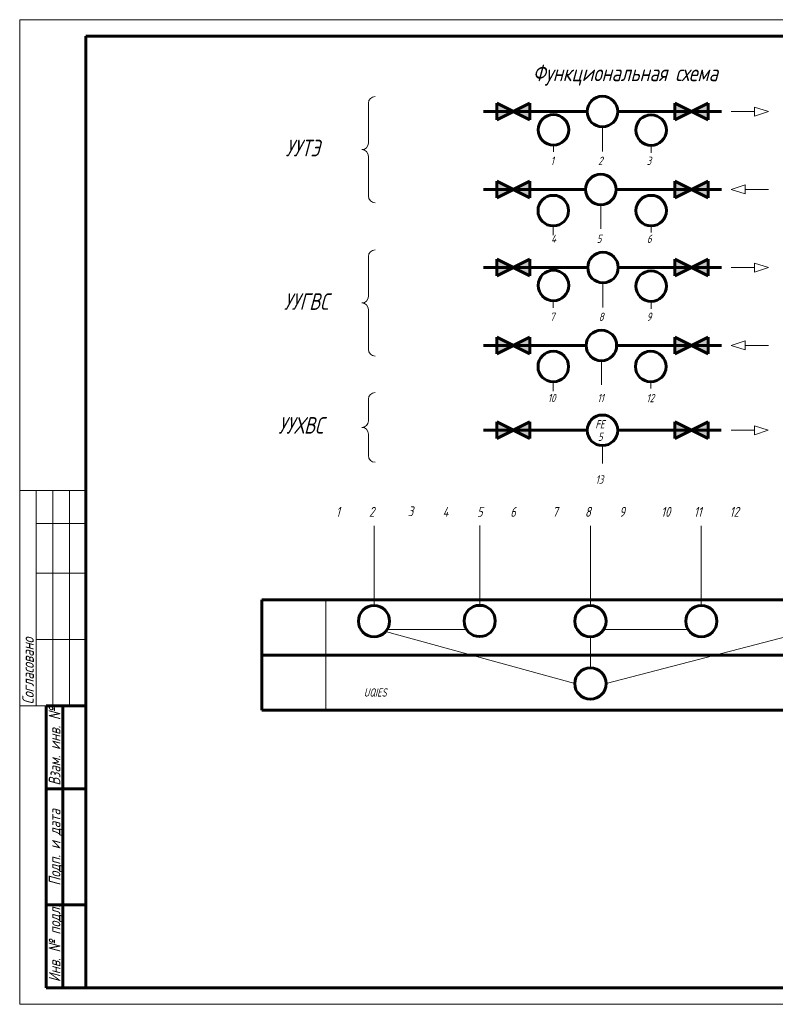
# Model space of a CAD drawing. Header units: millimetres. Extents: x 0 to 840, y 0 to 297.
# Tile 1 of 5: x 0 to 228, y 0 to 297. Entities that reach past the tile are written whole.
import ezdxf

# ---------------------------------------------------------------- set-up
doc = ezdxf.new("R2010")
doc.units = ezdxf.units.MM
doc.linetypes.add('K5LT_BASIC', pattern=[0])
doc.linetypes.add('K5LT_THIN', pattern=[0])
doc.layers.add('Системный слой', color=7, linetype='Continuous')
doc.styles.add('KTEXTSTYLE', font='gost_au.shx', dxfattribs={"width": 0.96, "height": 5})

# ---------------------------------------------------------------- blocks, each defined once
blk = doc.blocks.new('U29')
at = {"layer": 'Системный слой', "true_color": 0xffffff}
h = blk.add_hatch(color=7, dxfattribs=at)
h.paths.add_polyline_path([(143.8990161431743, 271.7853387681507), (143.8990161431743, 269.2853387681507), (143.8990161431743, 266.7853387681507), (148.8990161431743, 269.2853387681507)])
h.paths.add_polyline_path([(153.8990161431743, 271.7853387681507), (148.8990161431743, 269.2853387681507), (153.8990161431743, 266.7853387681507)])
at = {"layer": 'Системный слой', "color": 5, "linetype": 'K5LT_BASIC', "lineweight": 60, "true_color": 0x0000ff}
for p, q in [((143.8990161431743, 269.2853387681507), (143.8990161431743, 271.7853387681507)), ((143.8990161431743, 271.7853387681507), (153.8990161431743, 266.7853387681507)), ((153.8990161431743, 271.7853387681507), (143.8990161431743, 266.7853387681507)), ((153.8990161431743, 266.7853387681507), (153.8990161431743, 271.7853387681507)), ((143.8990161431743, 266.7853387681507), (143.8990161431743, 269.2853387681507))]:
    blk.add_line(p, q, dxfattribs=at)
blk = doc.blocks.new('U30')
at = {"layer": 'Системный слой', "color": 7, "linetype": 'K5LT_THIN', "lineweight": 18}
for p, q in [((225.903837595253, 269.2853387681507), (221.7098877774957, 270.6360913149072)), ((221.7098877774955, 270.6360913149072), (221.7098877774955, 267.9345862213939)), ((221.7098877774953, 269.2853387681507), (214.6850985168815, 269.2853387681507)), ((225.903837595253, 269.2853387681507), (221.7098877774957, 267.9345862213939))]:
    blk.add_line(p, q, dxfattribs=at)
blk = doc.blocks.new('U31')
at = {"layer": 'Системный слой', "color": 7, "linetype": 'K5LT_THIN', "lineweight": 18}
for p, q in [((214.6850985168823, 245.7880441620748), (218.8790483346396, 247.1387967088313)), ((218.8790483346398, 247.1387967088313), (218.8790483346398, 244.437291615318)), ((214.6850985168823, 245.7880441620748), (218.8790483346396, 244.437291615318)), ((218.87904833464, 245.7880441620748), (225.9038375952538, 245.7880441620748))]:
    blk.add_line(p, q, dxfattribs=at)
blk = doc.blocks.new('U32')
at = {"layer": 'Системный слой', "color": 7, "linetype": 'K5LT_THIN', "lineweight": 18}
for p, q in [((225.903837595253, 222.2361786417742), (221.7098877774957, 223.5869311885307)), ((221.7098877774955, 223.5869311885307), (221.7098877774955, 220.8854260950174)), ((221.7098877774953, 222.2361786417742), (214.6850985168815, 222.2361786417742)), ((225.903837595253, 222.2361786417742), (221.7098877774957, 220.8854260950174))]:
    blk.add_line(p, q, dxfattribs=at)
blk = doc.blocks.new('U33')
at = {"layer": 'Системный слой', "color": 7, "linetype": 'K5LT_THIN', "lineweight": 18}
for p, q in [((214.6850985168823, 198.7388840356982), (218.8790483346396, 200.0896365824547)), ((218.8790483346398, 200.0896365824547), (218.8790483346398, 197.3881314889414)), ((214.6850985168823, 198.7388840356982), (218.8790483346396, 197.3881314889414)), ((218.87904833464, 198.7388840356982), (225.9038375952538, 198.7388840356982))]:
    blk.add_line(p, q, dxfattribs=at)
blk = doc.blocks.new('U34')
at = {"layer": 'Системный слой', "color": 7, "linetype": 'K5LT_THIN', "lineweight": 18}
for p, q in [((221.6477073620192, 173.1477909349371), (214.6229181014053, 173.1477909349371)), ((225.8416571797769, 173.1477909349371), (221.6477073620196, 174.4985434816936)), ((221.6477073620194, 174.4985434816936), (221.6477073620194, 171.7970383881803)), ((225.8416571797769, 173.1477909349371), (221.6477073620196, 171.7970383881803))]:
    blk.add_line(p, q, dxfattribs=at)
blk = doc.blocks.new('U35')
at = {"layer": 'Системный слой', "true_color": 0xffffff}
h = blk.add_hatch(color=7, dxfattribs=at)
h.paths.add_polyline_path([(207.6850985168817, 271.7853387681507), (202.6850985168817, 269.2853387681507), (207.6850985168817, 266.7853387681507), (207.6850985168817, 269.2853387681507)])
h.paths.add_polyline_path([(197.6850985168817, 271.7853387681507), (197.6850985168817, 266.7853387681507), (202.6850985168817, 269.2853387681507)])
at = {"layer": 'Системный слой', "color": 5, "linetype": 'K5LT_BASIC', "lineweight": 60, "true_color": 0x0000ff}
for p, q in [((207.6850985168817, 271.7853387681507), (197.6850985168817, 266.7853387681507)), ((197.6850985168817, 266.7853387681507), (197.6850985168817, 271.7853387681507)), ((197.6850985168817, 271.7853387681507), (207.6850985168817, 266.7853387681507)), ((207.6850985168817, 269.2853387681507), (207.6850985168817, 271.7853387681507)), ((207.6850985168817, 266.7853387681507), (207.6850985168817, 269.2853387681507))]:
    blk.add_line(p, q, dxfattribs=at)
blk = doc.blocks.new('U36')
at = {"layer": 'Системный слой', "true_color": 0xffffff}
h = blk.add_hatch(color=7, dxfattribs=at)
h.paths.add_polyline_path([(143.8990161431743, 248.2880441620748), (143.8990161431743, 245.7880441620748), (143.8990161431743, 243.2880441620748), (148.8990161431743, 245.7880441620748)])
h.paths.add_polyline_path([(153.8990161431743, 248.2880441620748), (148.8990161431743, 245.7880441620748), (153.8990161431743, 243.2880441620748)])
at = {"layer": 'Системный слой', "color": 5, "linetype": 'K5LT_BASIC', "lineweight": 60, "true_color": 0x0000ff}
for p, q in [((143.8990161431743, 245.7880441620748), (143.8990161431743, 248.2880441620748)), ((143.8990161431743, 248.2880441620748), (153.8990161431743, 243.2880441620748)), ((153.8990161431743, 248.2880441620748), (143.8990161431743, 243.2880441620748)), ((153.8990161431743, 243.2880441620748), (153.8990161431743, 248.2880441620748)), ((143.8990161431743, 243.2880441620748), (143.8990161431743, 245.7880441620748))]:
    blk.add_line(p, q, dxfattribs=at)
blk = doc.blocks.new('U37')
at = {"layer": 'Системный слой', "true_color": 0xffffff}
h = blk.add_hatch(color=7, dxfattribs=at)
h.paths.add_polyline_path([(143.8990161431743, 224.7361786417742), (143.8990161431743, 222.2361786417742), (143.8990161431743, 219.7361786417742), (148.8990161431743, 222.2361786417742)])
h.paths.add_polyline_path([(153.8990161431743, 224.7361786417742), (148.8990161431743, 222.2361786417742), (153.8990161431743, 219.7361786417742)])
at = {"layer": 'Системный слой', "color": 5, "linetype": 'K5LT_BASIC', "lineweight": 60, "true_color": 0x0000ff}
for p, q in [((143.8990161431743, 222.2361786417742), (143.8990161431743, 224.7361786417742)), ((143.8990161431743, 224.7361786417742), (153.8990161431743, 219.7361786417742)), ((153.8990161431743, 224.7361786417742), (143.8990161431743, 219.7361786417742)), ((153.8990161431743, 219.7361786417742), (153.8990161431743, 224.7361786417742)), ((143.8990161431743, 219.7361786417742), (143.8990161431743, 222.2361786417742))]:
    blk.add_line(p, q, dxfattribs=at)
blk = doc.blocks.new('U38')
at = {"layer": 'Системный слой', "true_color": 0xffffff}
h = blk.add_hatch(color=7, dxfattribs=at)
h.paths.add_polyline_path([(143.8990161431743, 201.2388840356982), (143.8990161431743, 198.7388840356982), (143.8990161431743, 196.2388840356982), (148.8990161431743, 198.7388840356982)])
h.paths.add_polyline_path([(153.8990161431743, 201.2388840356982), (148.8990161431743, 198.7388840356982), (153.8990161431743, 196.2388840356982)])
at = {"layer": 'Системный слой', "color": 5, "linetype": 'K5LT_BASIC', "lineweight": 60, "true_color": 0x0000ff}
for p, q in [((143.8990161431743, 198.7388840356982), (143.8990161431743, 201.2388840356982)), ((143.8990161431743, 201.2388840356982), (153.8990161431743, 196.2388840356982)), ((153.8990161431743, 201.2388840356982), (143.8990161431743, 196.2388840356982)), ((153.8990161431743, 196.2388840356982), (153.8990161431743, 201.2388840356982)), ((143.8990161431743, 196.2388840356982), (143.8990161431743, 198.7388840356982))]:
    blk.add_line(p, q, dxfattribs=at)
blk = doc.blocks.new('U39')
at = {"layer": 'Системный слой', "true_color": 0xffffff}
h = blk.add_hatch(color=7, dxfattribs=at)
h.paths.add_polyline_path([(197.6850985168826, 201.2388840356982), (197.6850985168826, 198.7388840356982), (197.6850985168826, 196.2388840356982), (202.6850985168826, 198.7388840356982)])
h.paths.add_polyline_path([(207.6850985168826, 201.2388840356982), (202.6850985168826, 198.7388840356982), (207.6850985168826, 196.2388840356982)])
at = {"layer": 'Системный слой', "color": 5, "linetype": 'K5LT_BASIC', "lineweight": 60, "true_color": 0x0000ff}
for p, q in [((197.6850985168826, 198.7388840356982), (197.6850985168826, 201.2388840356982)), ((197.6850985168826, 201.2388840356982), (207.6850985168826, 196.2388840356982)), ((207.6850985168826, 201.2388840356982), (197.6850985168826, 196.2388840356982)), ((207.6850985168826, 196.2388840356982), (207.6850985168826, 201.2388840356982)), ((197.6850985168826, 196.2388840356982), (197.6850985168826, 198.7388840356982))]:
    blk.add_line(p, q, dxfattribs=at)
blk = doc.blocks.new('U40')
at = {"layer": 'Системный слой', "true_color": 0xffffff}
h = blk.add_hatch(color=7, dxfattribs=at)
h.paths.add_polyline_path([(197.6850985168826, 224.7361786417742), (197.6850985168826, 222.2361786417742), (197.6850985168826, 219.7361786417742), (202.6850985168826, 222.2361786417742)])
h.paths.add_polyline_path([(207.6850985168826, 224.7361786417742), (202.6850985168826, 222.2361786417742), (207.6850985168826, 219.7361786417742)])
at = {"layer": 'Системный слой', "color": 5, "linetype": 'K5LT_BASIC', "lineweight": 60, "true_color": 0x0000ff}
for p, q in [((197.6850985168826, 222.2361786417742), (197.6850985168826, 224.7361786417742)), ((197.6850985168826, 224.7361786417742), (207.6850985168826, 219.7361786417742)), ((207.6850985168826, 224.7361786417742), (197.6850985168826, 219.7361786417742)), ((207.6850985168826, 219.7361786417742), (207.6850985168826, 224.7361786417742)), ((197.6850985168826, 219.7361786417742), (197.6850985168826, 222.2361786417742))]:
    blk.add_line(p, q, dxfattribs=at)
blk = doc.blocks.new('U41')
at = {"layer": 'Системный слой', "true_color": 0xffffff}
h = blk.add_hatch(color=7, dxfattribs=at)
h.paths.add_polyline_path([(197.6850985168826, 248.2880441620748), (197.6850985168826, 245.7880441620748), (197.6850985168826, 243.2880441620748), (202.6850985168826, 245.7880441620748)])
h.paths.add_polyline_path([(207.6850985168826, 248.2880441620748), (202.6850985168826, 245.7880441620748), (207.6850985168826, 243.2880441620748)])
at = {"layer": 'Системный слой', "color": 5, "linetype": 'K5LT_BASIC', "lineweight": 60, "true_color": 0x0000ff}
for p, q in [((197.6850985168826, 245.7880441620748), (197.6850985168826, 248.2880441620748)), ((197.6850985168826, 248.2880441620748), (207.6850985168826, 243.2880441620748)), ((207.6850985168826, 248.2880441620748), (197.6850985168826, 243.2880441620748)), ((207.6850985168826, 243.2880441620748), (207.6850985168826, 248.2880441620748)), ((197.6850985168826, 243.2880441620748), (197.6850985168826, 245.7880441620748))]:
    blk.add_line(p, q, dxfattribs=at)
blk = doc.blocks.new('U42')
at = {"layer": 'Системный слой', "true_color": 0xffffff}
h = blk.add_hatch(color=7, dxfattribs=at)
h.paths.add_polyline_path([(197.6850985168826, 175.6477909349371), (197.6850985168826, 173.1477909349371), (197.6850985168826, 170.6477909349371), (202.6850985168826, 173.1477909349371)])
h.paths.add_polyline_path([(207.6850985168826, 175.6477909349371), (202.6850985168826, 173.1477909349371), (207.6850985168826, 170.6477909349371)])
at = {"layer": 'Системный слой', "color": 5, "linetype": 'K5LT_BASIC', "lineweight": 60, "true_color": 0x0000ff}
for p, q in [((197.6850985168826, 173.1477909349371), (197.6850985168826, 175.6477909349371)), ((197.6850985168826, 175.6477909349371), (207.6850985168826, 170.6477909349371)), ((207.6850985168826, 175.6477909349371), (197.6850985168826, 170.6477909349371)), ((207.6850985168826, 170.6477909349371), (207.6850985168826, 175.6477909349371)), ((197.6850985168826, 170.6477909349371), (197.6850985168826, 173.1477909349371))]:
    blk.add_line(p, q, dxfattribs=at)
blk = doc.blocks.new('U43')
at = {"layer": 'Системный слой', "true_color": 0xffffff}
h = blk.add_hatch(color=7, dxfattribs=at)
h.paths.add_polyline_path([(143.8990161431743, 175.6477909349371), (143.8990161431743, 173.1477909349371), (143.8990161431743, 170.6477909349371), (148.8990161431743, 173.1477909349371)])
h.paths.add_polyline_path([(153.8990161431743, 175.6477909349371), (148.8990161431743, 173.1477909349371), (153.8990161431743, 170.6477909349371)])
at = {"layer": 'Системный слой', "color": 5, "linetype": 'K5LT_BASIC', "lineweight": 60, "true_color": 0x0000ff}
for p, q in [((143.8990161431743, 173.1477909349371), (143.8990161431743, 175.6477909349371)), ((143.8990161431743, 175.6477909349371), (153.8990161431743, 170.6477909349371)), ((153.8990161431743, 175.6477909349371), (143.8990161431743, 170.6477909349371)), ((153.8990161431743, 170.6477909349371), (153.8990161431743, 175.6477909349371)), ((143.8990161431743, 170.6477909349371), (143.8990161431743, 173.1477909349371))]:
    blk.add_line(p, q, dxfattribs=at)
blk = doc.blocks.new('U63')
at = {"layer": 'Системный слой', "color": 7, "linetype": 'K5LT_THIN', "lineweight": 18}
for p, q in [((105.1975499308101, 271.803315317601), (105.1975499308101, 259.803315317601)), ((105.1975499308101, 255.803315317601), (105.1975499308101, 243.803315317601))]:
    blk.add_line(p, q, dxfattribs=at)
for centre, start, end in [((107.1975499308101, 271.803315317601), 90, 180), ((103.1975499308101, 259.803315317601), 270, 0), ((103.1975499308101, 255.803315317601), 0, 90), ((107.1975499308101, 243.803315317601), 180, 270)]:
    blk.add_arc(centre, 2, start, end, dxfattribs=at)
blk = doc.blocks.new('U64')
at = {"layer": 'Системный слой', "color": 7, "linetype": 'K5LT_THIN', "lineweight": 18}
for p, q in [((105.1975499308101, 225.5476732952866), (105.1975499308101, 213.5476732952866)), ((105.1975499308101, 209.5476732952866), (105.1975499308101, 197.5476732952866))]:
    blk.add_line(p, q, dxfattribs=at)
for centre, start, end in [((107.1975499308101, 225.5476732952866), 90, 180), ((103.1975499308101, 213.5476732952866), 270, 0), ((103.1975499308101, 209.5476732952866), 0, 90), ((107.1975499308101, 197.5476732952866), 180, 270)]:
    blk.add_arc(centre, 2, start, end, dxfattribs=at)
blk = doc.blocks.new('U65')
at = {"layer": 'Системный слой', "color": 7, "linetype": 'K5LT_THIN', "lineweight": 18}
for p, q in [((105.1975499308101, 182.5470852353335), (105.1975499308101, 176.0226017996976)), ((105.1975499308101, 172.0226017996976), (105.1975499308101, 165.4981183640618))]:
    blk.add_line(p, q, dxfattribs=at)
for centre, start, end in [((107.1975499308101, 182.5470852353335), 90, 180), ((103.1975499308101, 176.0226017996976), 270, 0), ((103.1975499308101, 172.0226017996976), 0, 90), ((107.1975499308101, 165.4981183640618), 180, 270)]:
    blk.add_arc(centre, 2, start, end, dxfattribs=at)

msp = doc.modelspace()

# ---------------------------------------------------------------- linework, layer by layer
at = {"color": 7, "linetype": 'K5LT_THIN', "lineweight": 18}
for p, q in [((0, 0), (0, 297)), ((0, 297), (420, 297)), ((20, 155), (3.980102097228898e-15, 155)), ((5, 90), (5.000000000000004, 155)), ((10, 90), (10, 155)), ((15, 90), (15, 155)), ((20, 145), (5.000000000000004, 145)), ((20, 130), (5.000000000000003, 130)), ((20, 110), (5.000000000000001, 110)), ((20, 90), (0, 90)), ((420, 0), (0, 0))]:
    msp.add_line(p, q, dxfattribs=at)
at = {"color": 5, "linetype": 'K5LT_BASIC', "lineweight": 60, "true_color": 0x0000ff}
for p, q in [((20, 5), (20, 292)), ((20, 292), (415, 292)), ((8, 5.000000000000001), (8.000000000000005, 90)), ((20.00000000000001, 90), (8.000000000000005, 90)), ((13, 5.000000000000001), (13.00000000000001, 90)), ((20, 65), (8.000000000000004, 65)), ((20, 30), (8.000000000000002, 30)), ((20, 5), (8, 5.000000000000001)), ((415, 5), (20, 5))]:
    msp.add_line(p, q, dxfattribs=at)
at = {"layer": 'Системный слой', "color": 5, "linetype": 'K5LT_BASIC', "lineweight": 60, "true_color": 0x0000ff}
for p, q in [((139.8990161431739, 269.2853387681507), (171.1845308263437, 269.2853387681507)), ((139.8990161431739, 269.2853387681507), (171.1845308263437, 269.2853387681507)), ((180.3995838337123, 269.2853387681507), (211.6850985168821, 269.2853387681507)), ((139.8990161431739, 245.7880441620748), (170.7046107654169, 245.7880441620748)), ((179.9196637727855, 245.7880441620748), (211.6850985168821, 245.7880441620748)), ((139.8990161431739, 222.2361786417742), (171.357303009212, 222.2361786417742)), ((180.5723560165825, 222.2361786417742), (211.6850985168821, 222.2361786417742)), ((139.8990161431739, 198.7388840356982), (170.877382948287, 198.7388840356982)), ((180.0924359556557, 198.7388840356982), (211.6850985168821, 198.7388840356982)), ((139.8990161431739, 173.1477909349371), (171.1845308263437, 173.1477909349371)), ((180.3995838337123, 173.1477909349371), (211.6229181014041, 173.1477909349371)), ((73, 122), (258, 122)), ((73, 122), (73, 88.76149135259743)), ((73, 105.2852321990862), (258, 105.2852321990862)), ((73, 88.76149135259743), (258, 88.76149135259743))]:
    msp.add_line(p, q, dxfattribs=at)
at = {"layer": 'Системный слой', "color": 7, "linetype": 'K5LT_THIN', "lineweight": 18}
for p, q in [((175.7920573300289, 264.677812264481), (175.7920573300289, 257.2403386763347)), ((161.0144702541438, 259.1748497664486), (161.0144702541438, 257.1748497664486)), ((190.4838465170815, 259.0872421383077), (190.4838465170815, 256.8490882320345)), ((175.3121372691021, 241.1805176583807), (175.3121372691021, 233.8865335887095)), ((160.9691912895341, 234.8028768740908), (160.9691912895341, 232.0099769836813)), ((190.5074639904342, 234.8028768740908), (190.5074639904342, 232.778496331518)), ((175.9648295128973, 217.6286521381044), (175.9648295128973, 210.1911785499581)), ((160.9059975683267, 212.0380820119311), (160.9059975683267, 210.0380820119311)), ((190.4838465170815, 212.0380820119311), (190.4838465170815, 209.799928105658)), ((175.4849094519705, 194.1313575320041), (175.4849094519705, 186.8373734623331)), ((160.9691912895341, 187.7537167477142), (160.9691912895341, 184.9608168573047)), ((190.3687885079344, 187.7537167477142), (190.3687885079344, 185.7293362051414)), ((175.7920573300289, 168.5402644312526), (175.7920573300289, 163.102790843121)), ((106.8865885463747, 120.274712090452), (106.8865885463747, 144.3395467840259)), ((138.7658390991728, 120.3438197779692), (138.7658390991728, 144.4086544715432)), ((172.1664691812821, 120.2747120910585), (172.1664691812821, 144.3395467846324)), ((205.6330884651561, 120.2747120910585), (205.6330884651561, 144.3395467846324)), ((92.32797755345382, 122), (92.32797755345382, 88.76149135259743)), ((110.860573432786, 113.0301426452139), (134.8367458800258, 113.0301426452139)), ((176.1123113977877, 113.0301426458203), (201.6591034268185, 113.0301426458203)), ((110.3883499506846, 112.4092324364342), (167.4542261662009, 96.7387546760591)), ((172.1664691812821, 110.8502260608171), (172.1664691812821, 101.450997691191)), ((236.262283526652, 112.2441919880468), (176.8787121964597, 96.7387546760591))]:
    msp.add_line(p, q, dxfattribs=at)
at = {"layer": 'Системный слой', "color": 5, "linetype": 'K5LT_BASIC', "lineweight": 60, "true_color": 0x0000ff}
for centre, radius in [((175.7920573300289, 269.2853387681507), 4.607526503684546), ((161.0144702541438, 263.7823762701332), 4.607526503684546), ((190.4838465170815, 263.6947686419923), 4.607526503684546), ((175.3121372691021, 245.7880441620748), 4.607526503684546), ((160.9691912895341, 239.4104033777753), 4.607526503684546), ((190.5074639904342, 239.4104033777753), 4.607526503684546), ((175.9648295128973, 222.2361786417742), 4.607526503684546), ((161.0144702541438, 216.8493380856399), 4.607526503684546), ((190.4838465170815, 216.6456085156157), 4.607526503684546), ((175.4849094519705, 198.7388840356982), 4.607526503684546), ((160.9691912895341, 192.3612432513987), 4.607526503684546), ((190.3687885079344, 192.3612432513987), 4.607526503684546), ((175.7920573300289, 173.1477909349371), 4.607526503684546), ((106.8865885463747, 115.5624690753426), 4.712243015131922), ((138.7658390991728, 115.6315767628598), 4.712243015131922), ((172.1664691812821, 115.562469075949), 4.712243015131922), ((205.6330884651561, 115.562469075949), 4.712243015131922), ((172.1664691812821, 96.7387546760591), 4.712243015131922)]:
    msp.add_circle(centre, radius, dxfattribs=at)

# ---------------------------------------------------------------- block references
at = {"layer": 'Системный слой'}
for name in ['U63', 'U29', 'U35', 'U30', 'U36', 'U41', 'U31', 'U64', 'U37', 'U40', 'U32', 'U38', 'U39', 'U33', 'U65', 'U43', 'U42', 'U34']:
    msp.add_blockref(name, (0, 0), dxfattribs=at)

# ---------------------------------------------------------------- texts
at = {"color": 7, "char_height": 2.5, "attachment_point": 1, "rotation": 90, "style": 'KTEXTSTYLE'}
for s, insert in [('\\H3.5;\\W0.965;\\Q15;\\Q15;Согласовано', (0.7733259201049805, 90.5)), ('\\H3.5;\\W0.965;\\Q15;\\Q15;Взам. инв. №', (8.773325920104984, 65.98201179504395)), ('\\H3.5;\\W0.965;\\Q15;\\Q15;Подп. и дата', (8.773325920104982, 35.79680347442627)), ('\\H3.5;\\W0.965;\\Q15;\\Q15;Инв. № подл.', (8.77332592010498, 6.711615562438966))]:
    msp.add_mtext(s, dxfattribs=dict(at, insert=insert))
at = {"layer": 'Системный слой', "color": 7, "char_height": 2.5, "attachment_point": 1, "style": 'KTEXTSTYLE'}
for s, insert in [('\\H3.5;\\W0.965;\\Q15;\\Q15;\\H5.00;Функциональная схема', (154.7694962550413, 283.4504073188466)), ('\\H3.5;\\W0.965;\\Q15;\\Q15;\\H5.00;УУТЭ', (80.22547991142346, 260.7883132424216)), ('\\H3.5;\\W0.965;\\Q15;\\Q15;\\H2.50;1', (160.1814904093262, 255.6804235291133)), ('\\H3.5;\\W0.965;\\Q15;\\Q15;\\H2.50;2', (174.5212898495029, 255.6804235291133)), ('\\H3.5;\\W0.965;\\Q15;\\Q15;\\H2.50;3', (189.1474392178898, 255.6804235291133)), ('\\H3.5;\\W0.965;\\Q15;\\Q15;\\H2.50;4', (160.3300741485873, 232.1831289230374)), ('\\H3.5;\\W0.965;\\Q15;\\Q15;\\H2.50;5', (174.0946452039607, 232.1831289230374)), ('\\H3.5;\\W0.965;\\Q15;\\Q15;\\H2.50;6', (189.2276658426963, 232.1604892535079)), ('\\H3.5;\\W0.965;\\Q15;\\Q15;\\H5.00;УУГВС', (79.69551001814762, 214.4785412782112)), ('\\H3.5;\\W0.965;\\Q15;\\Q15;\\H2.50;7', (159.9854100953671, 208.6312634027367)), ('\\H3.5;\\W0.965;\\Q15;\\Q15;\\H2.50;8', (174.694062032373, 208.6312634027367)), ('\\H3.5;\\W0.965;\\Q15;\\Q15;\\H2.50;9', (189.1474392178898, 208.6312634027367)), ('\\H3.5;\\W0.965;\\Q15;\\Q15;\\H2.50;10', (159.3300741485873, 184.1339687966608)), ('\\H3.5;\\W0.965;\\Q15;\\Q15;\\H2.50;12', (189.0889903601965, 184.1113291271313)), ('\\H3.5;\\W0.965;\\Q15;\\Q15;\\H2.50;11', (174.2674173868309, 184.1339687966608)), ('\\H3.5;\\W0.965;\\Q15;\\Q15;\\H5.00;УУХВС', (78.02957969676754, 177.1324840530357)), ('\\H3.5;\\W0.965;\\Q15;\\Q15;\\H2.50;FE', (173.6523214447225, 176.2011058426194)), ('\\H3.5;\\W0.965;\\Q15;\\Q15;\\H2.50;5', (174.4357778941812, 172.4508755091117)), ('\\H3.5;\\W0.965;\\Q15;\\Q15;\\H2.50;13', (173.7281259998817, 159.5428756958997)), ('\\H3.5;\\W0.965;\\Q15;\\Q15;\\H3.00;1', (95.42897840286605, 150.0467171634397)), ('\\H3.5;\\W0.965;\\Q15;\\Q15;\\H3.00;2', (105.379897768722, 150.0467171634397)), ('\\H3.5;\\W0.965;\\Q15;\\Q15;\\H3.00;3', (117.0801766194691, 150.2342887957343)), ('\\H3.5;\\W0.965;\\Q15;\\Q15;\\H3.00;4', (127.5771123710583, 150.0467171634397)), ('\\H3.5;\\W0.965;\\Q15;\\Q15;\\H3.00;5', (137.949511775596, 150.0467171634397)), ('\\H3.5;\\W0.965;\\Q15;\\Q15;\\H3.00;6', (147.9841290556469, 150.0467171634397)), ('\\H3.5;\\W0.965;\\Q15;\\Q15;\\H3.00;7', (160.7118778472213, 150.0467171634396)), ('\\H3.5;\\W0.965;\\Q15;\\Q15;\\H3.00;8', (170.5256828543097, 150.0467171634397)), ('\\H3.5;\\W0.965;\\Q15;\\Q15;\\H3.00;9', (180.8475666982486, 150.0467171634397)), ('\\H3.5;\\W0.965;\\Q15;\\Q15;\\H3.00;10', (193.5097701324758, 150.0467171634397)), ('\\H3.5;\\W0.965;\\Q15;\\Q15;\\H3.00;11', (203.3945711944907, 150.0467171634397)), ('\\H3.5;\\W0.965;\\Q15;\\Q15;\\H3.00;12', (214.1716488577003, 150.0467171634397))]:
    msp.add_mtext(s, dxfattribs=dict(at, insert=insert))
at = {"layer": 'Системный слой', "color": 7, "insert": (103.805246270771, 95.30540294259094), "char_height": 2.5, "attachment_point": 1, "rotation": 0.017933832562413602, "style": 'KTEXTSTYLE'}
msp.add_mtext('\\H3.5;\\W0.965;\\Q15;\\Q15;\\H2.50;UQIES', dxfattribs=at)

doc.saveas('drawing.dxf')
